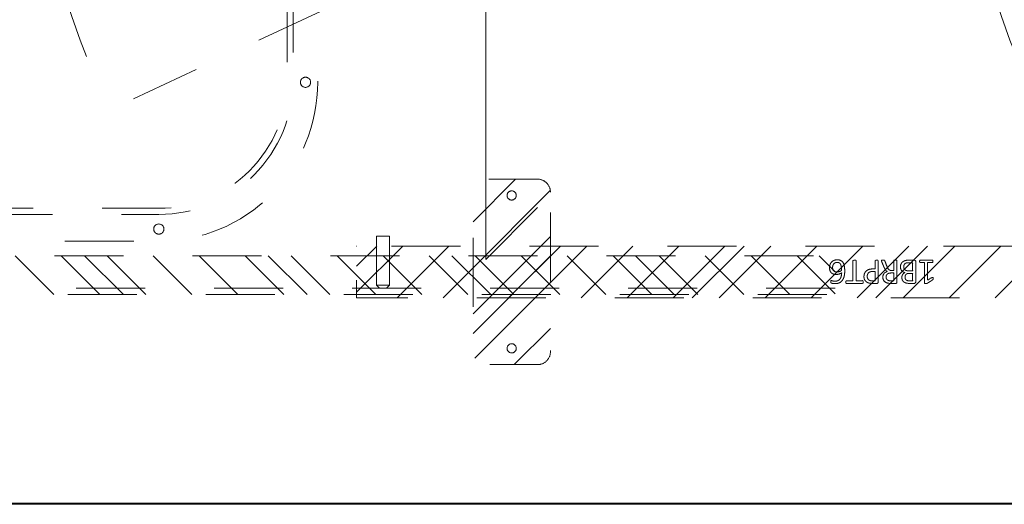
# Model space of a CAD drawing. Header units: inches. Extents: x -465 to -303, y -234 to 7.
# Tile 48 of 71: x -357 to -338, y -18 to -9. Entities that reach past the tile are written whole.
import ezdxf

# ---------------------------------------------------------------- set-up
doc = ezdxf.new("R2010")
doc.units = ezdxf.units.IN
doc.header["$LTSCALE"] = 32
doc.header["$MEASUREMENT"] = 0
doc.linetypes.add('Dash Style-1', pattern=[0.083328, 0.041656, -0.041672])
for name, color, linetype, lineweight in [('DashLine', 7, 'Dash Style-1', 13), ('DashLineFill', 7, 'Dash Style-1', 13), ('Drawing', 7, 'Continuous', 18), ('Metal-DeskStructure', 7, 'Continuous', 13), ('None', 7, 'Continuous', 18), ('SolidLine', 7, 'Continuous', 15)]:
    doc.layers.add(name, color=color, linetype=linetype, lineweight=lineweight)
pattern_1 = [(45, (0, 0), (-1.61302, 1.93572), []), (45, (-1.0608, 1.0608), (-0.472346, 0.416761), [])]

# ---------------------------------------------------------------- blocks, each defined once
blk = doc.blocks.new('Group-10')
at = {"layer": 'DashLine'}
blk.add_line((71.874, -8.858), (55.696, -16.402), dxfattribs=at)
for centre in [(71.874, -8.858), (89.843, -8.858)]:
    blk.add_arc(centre, 17.85, 180, 205, dxfattribs=at)
blk = doc.blocks.new('Group-11')
at = {"layer": 'None'}
blk.add_blockref('Group-10', (0, 0), dxfattribs=at)
blk = doc.blocks.new('SL Utility Cabinet (2D)')
at = {"layer": 'None'}
blk.add_blockref('Group-11', (0, 0), dxfattribs=at)
at = {"layer": 'Drawing', "color": 0, "flags": 1}
for tag in ['Tag', 'Catalog', 'Custom', 'FinishGroup', 'Discount', 'Item1', 'Item2', 'Item3', 'Item4', 'Item5', 'Item6', 'Item7', 'Item8', 'Item9', 'Item10', 'Item11', 'Item12', 'Item13', 'Item14', 'Item15', 'Item16', 'Item17', 'Item18', 'Item19', 'Item20', 'Item21', 'Item22', 'Item23', 'Item24', 'Item25', 'Option1', 'Option2', 'Option3', 'Option4', 'Option5', 'Option6', 'Option7', 'Option8', 'Option9', 'Option10', 'Option11', 'Option12']:
    blk.add_attdef(tag, (-51.588, 4.552), '', height=0.00709, dxfattribs=at)
blk = doc.blocks.new('Group-32')
at = {"layer": 'SolidLine'}
for p, q in [((88.839, -23.996), (37.107, -23.996)), ((37.107, -24.016), (88.839, -24.016))]:
    blk.add_line(p, q, dxfattribs=at)
blk = doc.blocks.new('Group-33')
at = {"layer": 'None'}
blk.add_blockref('Group-32', (0, 0), dxfattribs=at)
blk = doc.blocks.new('Group-35')
at = {"layer": 'SolidLine'}
for p, q in [((62.972, -7.287), (61.972, -8.287)), ((62.972, -19.287), (62.972, -7.287)), ((62.972, -19.287), (63.972, -18.287))]:
    blk.add_line(p, q, dxfattribs=at)
blk = doc.blocks.new('Group-38')
at = {"layer": 'None'}
blk.add_blockref('Group-33', (0, 0), dxfattribs=at)
at = {"layer": 'SolidLine'}
blk.add_blockref('Group-35', (0, 0), dxfattribs=at)
blk = doc.blocks.new('Group-61')
at = {"layer": 'DashLine'}
for p, q in [((19.836, 0.255), (19.892, 0.311)), ((19.84, 0.255), (19.836, 0.255)), ((19.836, -0.689), (19.836, 0.255)), ((19.852, 0.255), (19.84, 0.255)), ((19.872, 0.255), (19.852, 0.255)), ((19.898, 0.255), (19.872, 0.255)), ((19.901, 0.311), (19.892, 0.311)), ((19.928, 0.255), (19.898, 0.255)), ((19.912, 0.311), (19.901, 0.311)), ((19.926, 0.311), (19.912, 0.311)), ((19.943, 0.311), (19.926, 0.311)), ((19.961, 0.255), (19.928, 0.255)), ((19.978, 0.311), (19.943, 0.311)), ((19.993, 0.255), (19.961, 0.255)), ((19.995, 0.311), (19.978, 0.311)), ((20.023, 0.255), (19.993, 0.255)), ((20.009, 0.311), (19.995, 0.311)), ((20.02, 0.311), (20.009, 0.311)), ((20.027, 0.311), (20.02, 0.311)), ((20.049, 0.255), (20.023, 0.255)), ((20.029, 0.311), (20.027, 0.311)), ((20.029, 0.311), (20.086, 0.255)), ((20.069, 0.255), (20.049, 0.255)), ((20.081, 0.255), (20.069, 0.255)), ((20.086, 0.255), (20.081, 0.255)), ((20.086, 0.255), (20.086, -0.689)), ((20.086, -0.689), (19.836, -0.689))]:
    blk.add_line(p, q, dxfattribs=at)
blk = doc.blocks.new('Group-62')
at = {"layer": 'Metal-DeskStructure', "color": 7}
for points, knots in [([(9.589, -0.203), (9.589, -0.21), (9.586, -0.224), (9.578, -0.227), (9.459, -0.227), (9.34, -0.227), (9.336, -0.225), (9.333, -0.219), (9.331, -0.21), (9.331, -0.197), (9.333, -0.188), (9.334, -0.182), (9.34, -0.179), (9.389, -0.179), (9.436, -0.179), (9.436, -0.009), (9.436, 0.161), (9.393, 0.135), (9.349, 0.109), (9.344, 0.107), (9.334, 0.106), (9.331, 0.109), (9.329, 0.12), (9.329, 0.133), (9.329, 0.143), (9.331, 0.148), (9.334, 0.152), (9.338, 0.154), (9.39, 0.187), (9.441, 0.22), (9.443, 0.222), (9.447, 0.222), (9.453, 0.224), (9.47, 0.224), (9.488, 0.224), (9.493, 0.22), (9.495, 0.216), (9.495, 0.018), (9.495, -0.179), (9.536, -0.179), (9.58, -0.179), (9.584, -0.182), (9.587, -0.188), (9.589, -0.197), (9.589, -0.203)], [0, 0, 0, 0.00261, 0.007831, 0.010441, 0.176195, 0.178805, 0.181415, 0.184026, 0.186636, 0.188594, 0.190551, 0.192509, 0.194467, 0.244389, 0.244389, 0.424498, 0.424498, 0.47805, 0.47805, 0.484241, 0.490432, 0.496622, 0.502813, 0.507071, 0.510941, 0.514811, 0.518682, 0.518682, 0.576295, 0.576295, 0.578743, 0.58119, 0.583638, 0.590247, 0.593184, 0.596122, 0.599059, 0.911881, 0.911881, 0.976501, 0.982376, 0.988251, 0.994125, 1, 1, 1]), ([(9.96, -0.097), (9.96, -0.119), (9.949, -0.155), (9.931, -0.184), (9.903, -0.204), (9.853, -0.227), (9.746, -0.227), (9.68, -0.227), (9.665, -0.215), (9.665, -0.002), (9.665, 0.211), (9.68, 0.222), (9.738, 0.222), (9.829, 0.222), (9.881, 0.205), (9.914, 0.178), (9.933, 0.135), (9.933, 0.093), (9.925, 0.063), (9.91, 0.039), (9.886, 0.019), (9.873, 0.013), (9.892, 0.01), (9.923, -0.009), (9.947, -0.036), (9.96, -0.075), (9.96, -0.097)], [0, 0, 0, 0.031455, 0.06291, 0.094366, 0.125821, 0.188731, 0.266159, 0.275837, 0.285516, 0.435531, 0.44521, 0.454888, 0.521427, 0.574659, 0.627891, 0.681123, 0.734355, 0.762747, 0.791139, 0.819531, 0.847924, 0.847924, 0.885943, 0.923962, 0.961981, 1, 1, 1]), ([(10.327, -0.217), (10.327, -0.221), (10.325, -0.225), (10.317, -0.227), (10.304, -0.228), (10.286, -0.228), (10.275, -0.227), (10.267, -0.225), (10.264, -0.219), (10.262, -0.214), (10.242, -0.161), (10.221, -0.108), (10.214, -0.09), (10.199, -0.06), (10.177, -0.038), (10.148, -0.027), (10.108, -0.027), (10.088, -0.027), (10.088, -0.122), (10.088, -0.221), (10.085, -0.225), (10.077, -0.227), (10.066, -0.228), (10.05, -0.228), (10.039, -0.227), (10.031, -0.225), (10.028, -0.221), (10.028, -0.01), (10.028, 0.211), (10.042, 0.222), (10.098, 0.222), (10.162, 0.222), (10.184, 0.22), (10.194, 0.218), (10.219, 0.215), (10.26, 0.194), (10.286, 0.165), (10.301, 0.126), (10.301, 0.082), (10.288, 0.045), (10.266, 0.017), (10.232, -0.001), (10.214, -0.009), (10.225, -0.014), (10.243, -0.029), (10.258, -0.049), (10.271, -0.077), (10.279, -0.094), (10.299, -0.143), (10.319, -0.191), (10.325, -0.204), (10.327, -0.215), (10.327, -0.217)], [0, 0, 0, 0.004018, 0.008035, 0.012053, 0.01607, 0.020088, 0.024105, 0.028123, 0.03214, 0.03214, 0.070951, 0.070951, 0.084634, 0.098317, 0.112001, 0.125684, 0.138745, 0.138745, 0.202807, 0.205295, 0.207782, 0.21027, 0.212758, 0.214748, 0.216739, 0.218729, 0.220719, 0.332671, 0.339637, 0.346603, 0.391882, 0.407555, 0.423229, 0.423229, 0.466696, 0.510164, 0.553631, 0.597099, 0.640566, 0.684033, 0.727501, 0.770968, 0.770968, 0.798042, 0.825115, 0.852188, 0.879262, 0.879262, 0.958132, 0.958132, 0.979066, 1, 1, 1]), ([(10.665, 0.091), (10.665, 0.056), (10.642, 0.002), (10.602, -0.035), (10.543, -0.057), (10.475, -0.057), (10.45, -0.057), (10.45, -0.137), (10.45, -0.221), (10.447, -0.225), (10.439, -0.227), (10.428, -0.228), (10.412, -0.228), (10.401, -0.227), (10.393, -0.225), (10.39, -0.221), (10.39, -0.011), (10.39, 0.209), (10.404, 0.222), (10.462, 0.222), (10.524, 0.222), (10.55, 0.218), (10.587, 0.211), (10.624, 0.189), (10.652, 0.157), (10.665, 0.115), (10.665, 0.091)], [0, 0, 0, 0.066268, 0.132535, 0.198803, 0.26507, 0.303966, 0.303966, 0.429297, 0.43506, 0.440822, 0.446584, 0.452347, 0.456957, 0.461567, 0.466177, 0.470786, 0.728938, 0.745073, 0.761208, 0.845107, 0.870922, 0.896738, 0.922553, 0.948369, 0.974184, 1, 1, 1]), ([(11.014, 0.196), (11.014, 0.19), (11.014, 0.179), (11.011, 0.174), (11.005, 0.17), (10.941, 0.17), (10.878, 0.17), (10.878, -0.024), (10.878, -0.221), (10.874, -0.225), (10.867, -0.227), (10.856, -0.228), (10.839, -0.228), (10.828, -0.227), (10.821, -0.225), (10.817, -0.221), (10.817, -0.024), (10.817, 0.17), (10.754, 0.17), (10.69, 0.17), (10.684, 0.174), (10.682, 0.179), (10.68, 0.189), (10.68, 0.202), (10.682, 0.213), (10.684, 0.218), (10.69, 0.222), (10.847, 0.222), (11.005, 0.222), (11.011, 0.218), (11.014, 0.213), (11.014, 0.202), (11.014, 0.196)], [0, 0, 0, 0.003046, 0.005389, 0.007733, 0.010076, 0.089744, 0.089744, 0.335779, 0.340465, 0.345152, 0.349838, 0.354524, 0.360382, 0.36624, 0.372099, 0.377957, 0.6855, 0.6855, 0.785085, 0.788014, 0.790943, 0.793872, 0.796801, 0.798998, 0.801195, 0.803391, 0.805588, 0.991213, 0.99341, 0.995606, 0.997803, 1, 1, 1]), ([(11.33, -0.081), (11.33, -0.11), (11.313, -0.166), (11.275, -0.208), (11.218, -0.234), (11.151, -0.234), (11.109, -0.219), (11.075, -0.193), (11.055, -0.156), (11.042, -0.108), (11.037, -0.051), (11.037, 0.01), (11.045, 0.098), (11.086, 0.17), (11.127, 0.207), (11.184, 0.227), (11.236, 0.227), (11.262, 0.224), (11.284, 0.22), (11.299, 0.213), (11.304, 0.209), (11.306, 0.205), (11.308, 0.2), (11.308, 0.186), (11.308, 0.167), (11.302, 0.165), (11.295, 0.165), (11.282, 0.17), (11.264, 0.176), (11.236, 0.179), (11.186, 0.179), (11.14, 0.154), (11.11, 0.109), (11.098, 0.05), (11.096, 0.019), (11.105, 0.024), (11.127, 0.036), (11.155, 0.043), (11.184, 0.048), (11.238, 0.048), (11.288, 0.028), (11.317, -0.007), (11.33, -0.053), (11.33, -0.081)], [0, 0, 0, 0.047284, 0.094569, 0.141853, 0.189137, 0.222912, 0.256686, 0.290461, 0.324235, 0.35801, 0.391784, 0.42357, 0.487141, 0.518927, 0.550713, 0.582499, 0.593093, 0.603687, 0.61428, 0.624874, 0.635468, 0.646062, 0.656655, 0.684464, 0.710949, 0.724191, 0.737433, 0.750675, 0.763918, 0.77716, 0.803647, 0.830135, 0.856622, 0.883109, 0.883109, 0.892179, 0.901248, 0.910318, 0.919387, 0.93954, 0.959693, 0.979847, 1, 1, 1]), ([(9.872, 0.102), (9.872, 0.119), (9.862, 0.144), (9.842, 0.163), (9.811, 0.172), (9.755, 0.172), (9.724, 0.172), (9.724, 0.1), (9.724, 0.028), (9.758, 0.028), (9.814, 0.028), (9.844, 0.039), (9.862, 0.06), (9.872, 0.087), (9.872, 0.102)], [0, 0, 0, 0.074499, 0.148998, 0.223496, 0.297995, 0.395417, 0.395417, 0.61891, 0.61891, 0.724928, 0.793696, 0.862464, 0.931232, 1, 1, 1]), ([(10.238, 0.096), (10.238, 0.124), (10.214, 0.159), (10.186, 0.168), (10.177, 0.17), (10.155, 0.172), (10.113, 0.172), (10.088, 0.172), (10.088, 0.096), (10.088, 0.021), (10.117, 0.021), (10.17, 0.021), (10.203, 0.032), (10.227, 0.054), (10.238, 0.082), (10.238, 0.096)], [0, 0, 0, 0.142515, 0.285031, 0.285031, 0.330993, 0.376955, 0.445899, 0.445899, 0.655281, 0.655281, 0.734439, 0.800829, 0.867219, 0.93361, 1, 1, 1]), ([(10.602, 0.085), (10.602, 0.113), (10.581, 0.15), (10.552, 0.167), (10.521, 0.172), (10.477, 0.172), (10.45, 0.172), (10.45, 0.083), (10.45, -0.007), (10.477, -0.007), (10.53, -0.007), (10.567, 0.006), (10.591, 0.032), (10.602, 0.065), (10.602, 0.085)], [0, 0, 0, 0.053098, 0.106195, 0.159293, 0.212391, 0.297937, 0.297937, 0.584068, 0.584068, 0.669615, 0.752211, 0.834807, 0.917404, 1, 1, 1]), ([(11.271, -0.086), (11.271, -0.068), (11.264, -0.035), (11.243, -0.011), (11.214, 0), (11.177, 0), (11.151, -0.003), (11.127, -0.011), (11.107, -0.022), (11.098, -0.029), (11.098, -0.073), (11.109, -0.132), (11.131, -0.169), (11.162, -0.184), (11.206, -0.184), (11.24, -0.167), (11.26, -0.14), (11.271, -0.105), (11.271, -0.086)], [0, 0, 0, 0.044843, 0.089687, 0.13453, 0.179374, 0.20352, 0.227667, 0.251813, 0.27596, 0.27596, 0.366465, 0.45697, 0.547475, 0.63798, 0.728485, 0.81899, 0.909495, 1, 1, 1]), ([(9.897, -0.101), (9.897, -0.081), (9.885, -0.051), (9.861, -0.031), (9.824, -0.02), (9.76, -0.02), (9.724, -0.02), (9.724, -0.098), (9.724, -0.177), (9.767, -0.177), (9.851, -0.177), (9.885, -0.149), (9.897, -0.119), (9.897, -0.101)], [0, 0, 0, 0.079156, 0.158312, 0.237468, 0.316624, 0.419526, 0.419526, 0.643799, 0.643799, 0.767809, 0.883905, 0.941952, 1, 1, 1])]:
    blk.add_open_spline(points, degree=2, knots=knots, dxfattribs=at)
blk = doc.blocks.new('1BRPT6-LeftBeam (2D)')
at = {"layer": 'DashLineFill', "linetype": 'Continuous', "lineweight": 13}
h = blk.add_hatch(dxfattribs=at)
h.set_pattern_fill('Steel', color=253, style=0, pattern_type=2)
h.set_pattern_definition(pattern_1)
edge = h.paths.add_edge_path()
edge.add_arc((16.974, -1.541), 0.25, 180, 270)
edge.add_line((16.974, -1.791), (17.97, -1.791))
edge.add_arc((17.97, -1.541), 0.25, 270, 360)
edge.add_line((18.22, -1.541), (18.22, 1.541))
edge.add_arc((17.97, 1.541), 0.25, 0, 90)
edge.add_line((17.97, 1.791), (16.974, 1.791))
edge.add_arc((16.974, 1.541), 0.25, 90, 180)
edge.add_line((16.724, 1.541), (16.724, -1.541))
h = blk.add_hatch(dxfattribs=at)
h.set_pattern_fill('Steel', color=253, style=0, pattern_type=2)
h.set_pattern_definition(pattern_1)
h.paths.add_polyline_path([(-1.85, 0.5), (20.472, 0.5), (20.472, -0.5), (-1.85, -0.5)])
at = {"layer": 'DashLineFill', "flags": 128}
blk.add_lwpolyline([(16.724, -1.541, 0.414214), (16.974, -1.791), (17.97, -1.791, 0.414214), (18.22, -1.541), (18.22, 1.541, 0.414214), (17.97, 1.791), (16.974, 1.791, 0.414214), (16.724, 1.541)], format="xyb", close=True, dxfattribs=at)
blk.add_lwpolyline([(-1.85, 0.5), (20.472, 0.5), (20.472, -0.5), (-1.85, -0.5)], close=True, dxfattribs=at)
at = {"layer": 'SolidLine', "flags": 128}
for points in [[(17.561, 1.476), (17.561, 1.468), (17.559, 1.459), (17.557, 1.451), (17.554, 1.442), (17.551, 1.435), (17.546, 1.427), (17.541, 1.42), (17.535, 1.414), (17.529, 1.408), (17.522, 1.403), (17.514, 1.398), (17.506, 1.395), (17.498, 1.392), (17.49, 1.389), (17.481, 1.388), (17.472, 1.388), (17.464, 1.388), (17.455, 1.389), (17.447, 1.392), (17.439, 1.395), (17.431, 1.398), (17.423, 1.403), (17.416, 1.408), (17.41, 1.414), (17.404, 1.42), (17.399, 1.427), (17.394, 1.435), (17.391, 1.442), (17.388, 1.451), (17.386, 1.459), (17.384, 1.468), (17.384, 1.476), (17.384, 1.485), (17.386, 1.494), (17.388, 1.502), (17.391, 1.51), (17.394, 1.518), (17.399, 1.526), (17.404, 1.533), (17.41, 1.539), (17.416, 1.545), (17.423, 1.55), (17.431, 1.555), (17.439, 1.558), (17.447, 1.561), (17.455, 1.563), (17.464, 1.565), (17.472, 1.565), (17.481, 1.565), (17.49, 1.563), (17.498, 1.561), (17.506, 1.558), (17.514, 1.555), (17.522, 1.55), (17.529, 1.545), (17.535, 1.539), (17.541, 1.533), (17.546, 1.526), (17.551, 1.518), (17.554, 1.51), (17.557, 1.502), (17.559, 1.494), (17.561, 1.485)], [(17.561, -1.476), (17.561, -1.485), (17.559, -1.494), (17.557, -1.502), (17.554, -1.51), (17.551, -1.518), (17.546, -1.526), (17.541, -1.533), (17.535, -1.539), (17.529, -1.545), (17.522, -1.55), (17.514, -1.555), (17.506, -1.558), (17.498, -1.561), (17.49, -1.563), (17.481, -1.565), (17.472, -1.565), (17.464, -1.565), (17.455, -1.563), (17.447, -1.561), (17.439, -1.558), (17.431, -1.555), (17.423, -1.55), (17.416, -1.545), (17.41, -1.539), (17.404, -1.533), (17.399, -1.526), (17.394, -1.518), (17.391, -1.51), (17.388, -1.502), (17.386, -1.494), (17.384, -1.485), (17.384, -1.476), (17.384, -1.468), (17.386, -1.459), (17.388, -1.451), (17.391, -1.442), (17.394, -1.435), (17.399, -1.427), (17.404, -1.42), (17.41, -1.414), (17.416, -1.408), (17.423, -1.403), (17.431, -1.398), (17.439, -1.395), (17.447, -1.392), (17.455, -1.389), (17.464, -1.388), (17.472, -1.388), (17.481, -1.388), (17.49, -1.389), (17.498, -1.392), (17.506, -1.395), (17.514, -1.398), (17.522, -1.403), (17.529, -1.408), (17.535, -1.414), (17.541, -1.42), (17.546, -1.427), (17.551, -1.435), (17.554, -1.442), (17.557, -1.451), (17.559, -1.459), (17.561, -1.468)]]:
    blk.add_lwpolyline(points, close=True, dxfattribs=at)
at = {"layer": 'DashLine', "color": 7}
blk.add_blockref('Group-61', (0, 0), dxfattribs=at)
at = {"layer": 'Metal-DeskStructure', "color": 7}
blk.add_blockref('Group-62', (0, 0), dxfattribs=at)
blk = doc.blocks.new('1BRPT7-CChannel-1067 (2D)')
at = {"layer": 'DashLineFill', "linetype": 'Continuous', "lineweight": 13}
h = blk.add_hatch(dxfattribs=at)
h.set_pattern_fill('Steel', color=253, style=0, pattern_type=2)
h.set_pattern_definition(pattern_1)
h.paths.add_polyline_path([(-0.313, 0.584), (-0.313, 21.004), (0.437, 21.004), (0.437, -21.004), (-0.313, -21.004), (-0.313, -0.584)])
at = {"layer": 'DashLine'}
blk.add_line((0.311, 21.004), (0.311, -21.004), dxfattribs=at)
at = {"layer": 'DashLineFill', "flags": 128}
blk.add_lwpolyline([(-0.313, 0.584), (-0.313, 21.004), (0.437, 21.004), (0.437, -21.004), (-0.313, -21.004), (-0.313, -0.584)], dxfattribs=at)
blk = doc.blocks.new('Group-71')
at = {"layer": 'None', "color": 7}
for name, p, rotation in [('1BRPT6-LeftBeam (2D)', (80.945, -19.528), 180), ('1BRPT7-CChannel-1067 (2D)', (48.72, -19.528), 270)]:
    blk.add_blockref(name, p, dxfattribs=dict(at, rotation=rotation))
blk = doc.blocks.new('1BRPXF_Power_Pantry_30x12_Cred (2D)')
at = {"layer": 'DashLine', "flags": 128}
for points in [[(0, 11.929, -0.414214), (3.071, 15), (8.937, 15, -0.414214), (12.008, 11.929), (12.008, -11.929, -0.414214), (8.937, -15), (3.071, -15, -0.414214), (0, -11.929)], [(0.629, 11.929, -0.414214), (3.109, 14.409), (8.891, 14.409, -0.414214), (11.371, 11.929), (11.371, -11.929, -0.414214), (8.891, -14.409), (3.109, -14.409, -0.414214), (0.629, -11.929)]]:
    blk.add_lwpolyline(points, format="xyb", close=True, dxfattribs=at)
for points in [[(8.937, 14.862), (8.947, 14.862), (8.956, 14.86), (8.966, 14.858), (8.975, 14.855), (8.983, 14.851), (8.992, 14.846), (8.999, 14.84), (9.007, 14.833), (9.013, 14.826), (9.019, 14.818), (9.024, 14.81), (9.028, 14.801), (9.031, 14.792), (9.034, 14.783), (9.035, 14.773), (9.035, 14.764), (9.035, 14.754), (9.034, 14.745), (9.031, 14.735), (9.028, 14.726), (9.024, 14.717), (9.019, 14.709), (9.013, 14.701), (9.007, 14.694), (8.999, 14.688), (8.992, 14.682), (8.983, 14.677), (8.975, 14.673), (8.966, 14.67), (8.956, 14.667), (8.947, 14.666), (8.937, 14.665), (8.927, 14.666), (8.918, 14.667), (8.908, 14.67), (8.899, 14.673), (8.891, 14.677), (8.882, 14.682), (8.875, 14.688), (8.867, 14.694), (8.861, 14.701), (8.855, 14.709), (8.85, 14.717), (8.846, 14.726), (8.843, 14.735), (8.84, 14.745), (8.839, 14.754), (8.839, 14.764), (8.839, 14.773), (8.84, 14.783), (8.843, 14.792), (8.846, 14.801), (8.85, 14.81), (8.855, 14.818), (8.861, 14.826), (8.867, 14.833), (8.875, 14.84), (8.882, 14.846), (8.891, 14.851), (8.899, 14.855), (8.908, 14.858), (8.918, 14.86), (8.927, 14.862)], [(11.772, 12.028), (11.781, 12.027), (11.791, 12.026), (11.8, 12.023), (11.809, 12.02), (11.818, 12.016), (11.826, 12.011), (11.834, 12.005), (11.841, 11.999), (11.848, 11.992), (11.853, 11.984), (11.858, 11.976), (11.863, 11.967), (11.866, 11.958), (11.868, 11.948), (11.87, 11.939), (11.87, 11.929), (11.87, 11.919), (11.868, 11.91), (11.866, 11.901), (11.863, 11.891), (11.858, 11.883), (11.853, 11.874), (11.848, 11.867), (11.841, 11.86), (11.834, 11.853), (11.826, 11.847), (11.818, 11.842), (11.809, 11.838), (11.8, 11.835), (11.791, 11.833), (11.781, 11.831), (11.772, 11.831), (11.762, 11.831), (11.752, 11.833), (11.743, 11.835), (11.734, 11.838), (11.725, 11.842), (11.717, 11.847), (11.709, 11.853), (11.702, 11.86), (11.696, 11.867), (11.69, 11.874), (11.685, 11.883), (11.681, 11.891), (11.677, 11.901), (11.675, 11.91), (11.674, 11.919), (11.673, 11.929), (11.674, 11.939), (11.675, 11.948), (11.677, 11.958), (11.681, 11.967), (11.685, 11.976), (11.69, 11.984), (11.696, 11.992), (11.702, 11.999), (11.709, 12.005), (11.717, 12.011), (11.725, 12.016), (11.734, 12.02), (11.743, 12.023), (11.752, 12.026), (11.762, 12.027)]]:
    blk.add_lwpolyline(points, close=True, dxfattribs=at)
at = {"layer": 'DashLine', "transparency": 33554687, "flags": 128}
blk.add_lwpolyline([(0.51, 11.929, -0.414214), (3.109, 14.528), (8.891, 14.528, -0.414214), (11.489, 11.929), (11.489, -11.929, -0.414214), (8.891, -14.528), (3.109, -14.528, -0.414214), (0.51, -11.929)], format="xyb", close=True, dxfattribs=at)
blk = doc.blocks.new('Group-78')
at = {"layer": 'None'}
blk.add_blockref('Group-38', (0, 0), dxfattribs=at)
blk.add_blockref('Group-71', (0, 0), dxfattribs=at)
at = {"layer": 'None', "color": 7, "rotation": 270}
blk.add_blockref('1BRPXF_Power_Pantry_30x12_Cred (2D)', (44.724, -6.929), dxfattribs=at)
blk = doc.blocks.new('SL L Desk (2D)')
at = {"layer": 'None'}
blk.add_blockref('Group-78', (0, 0), dxfattribs=at)
at = {"layer": 'Drawing', "color": 0, "flags": 1}
for tag in ['Catalog', 'FinishGroup', 'Discount', 'Option1', 'Option2', 'Option3', 'Option4', 'Option5', 'Option6', 'Option7', 'Option8', 'Option9', 'Option10', 'Option11', 'Option12', 'Custom', 'Tag', 'Item1', 'Item2', 'Item3', 'Item4', 'Item5', 'Item6', 'Item7', 'Item8', 'Item9', 'Item10', 'Item11', 'Item12', 'Item13', 'Item14', 'Item15', 'Item16', 'Item17', 'Item18', 'Item19', 'Item20', 'Item21', 'Item22', 'Item23', 'Item24', 'Item25']:
    blk.add_attdef(tag, (-51.588, -65.641), '', height=0.00709, dxfattribs=at)

msp = doc.modelspace()

# ---------------------------------------------------------------- block references
at = {"layer": 'Drawing'}
msp.add_blockref('SL Utility Cabinet (2D)', (-411.047, 5.976), dxfattribs=at)

# ---------------------------------------------------------------- next in the draw order: block references
msp.add_blockref('SL L Desk (2D)', (-411.047, 5.976), dxfattribs=at)

doc.saveas('drawing.dxf')
